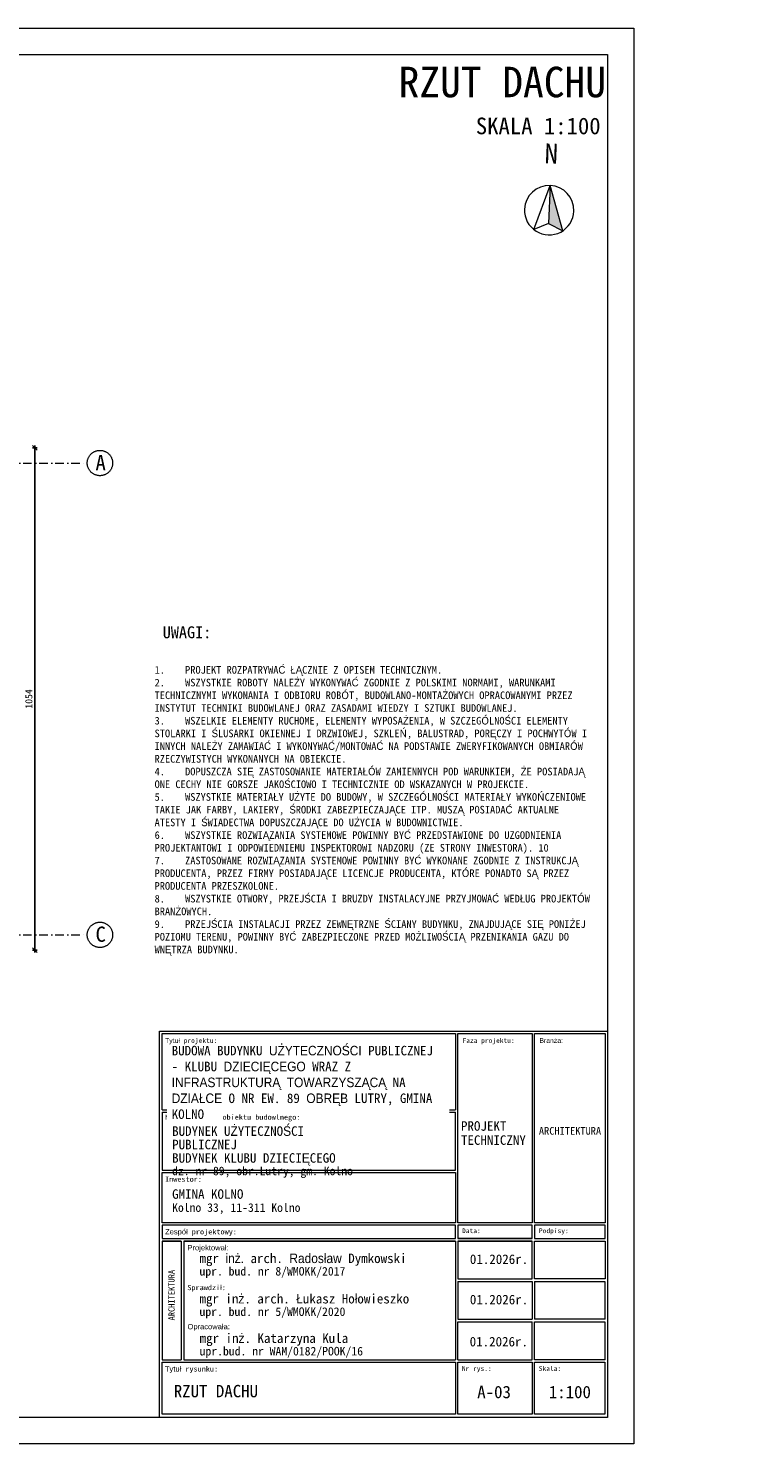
# Model space of a CAD drawing. Header units: millimetres. Extents: x -1373 to 28294, y -9636 to 187.
# Tile 122 of 133: x 10742 to 12268, y -6116 to -3146. Entities that reach past the tile are written whole.
import ezdxf
from ezdxf.enums import TextEntityAlignment as Align

# ---------------------------------------------------------------- set-up
doc = ezdxf.new("R2010")
doc.units = ezdxf.units.MM
doc.set_wipeout_variables(frame=1)
doc.linetypes.add('Kreski i kropki', pattern=[335.138881, 176.388884, -88.194442, 0, -70.555556])
doc.linetypes.add('Wipeout_Contour', pattern=[1000, 0, -1000])
for name, color, linetype, lineweight in [('_k_opis', 7, 'Continuous', 13), ('_k_osie', 142, 'Kreski i kropki', 13), ('_k_tabela', 7, 'Continuous', 13), ('_k_wymiar', 7, 'Continuous', 9), ('Nowe_320-W Umeblowanie_Nr_pióra__1', 7, 'Continuous', 13)]:
    doc.layers.add(name, color=color, linetype=linetype, lineweight=lineweight)
doc.layers.add('Nowe_320-W Umeblowanie', color=7, linetype='Continuous')
doc.styles.add('GENERATED_STYLE_1', font='MS Gothic.ttf')
doc.styles.add('GENERATED_STYLE_2', font='MS Gothic.ttf')
doc.styles.add('Katarzyna', font='MS Gothic.ttf')
doc.dimstyles.new('1-100 (20cm)', dxfattribs={"dimscale": 5, "dimtxt": 3, "dimasz": 2, "dimexe": 1, "dimexo": 1, "dimgap": 1, "dimtad": 1, "dimdec": 0, "dimzin": 12, "dimdsep": 46, "dimtxsty": 'GENERATED_STYLE_1', "dimblk1": 'OBLIQUE', "dimblk2": 'OBLIQUE', "dimsah": 1, "dimcen": 0, "dimdle": 1, "dimclrd": 256, "dimclre": 256, "dimclrt": 4, "dimazin": 0, "dimtfac": 0.75, "dimtdec": 0, "dimtix": 1, "dimtmove": 1, "dimatfit": 3, "dimldrblk": 'OBLIQUE', "dimfxl": 1, "dimfxlon": 1, "dimtvp": 0.75, "dimtolj": 1, "dimtzin": 0, "dimarcsym": 0})

# ---------------------------------------------------------------- blocks, each defined once
blk = doc.blocks.new('tabela_arch')
at = {"layer": '_k_tabela', "ltscale": 1000}
for p, q in [((-940, 810.8), (0, 810.8)), ((-940, 0), (-940, 810.8)), ((-934.6, 805.5), (-319.3, 805.5)), ((-934.6, 645.9), (-934.6, 805.5)), ((-319.3, 805.5), (-319.3, 645.9)), ((-314.3, 805.5), (-158, 805.5)), ((-314.3, 408.5), (-314.3, 805.5)), ((-158, 805.5), (-158, 408.5)), ((-153, 805.5), (-5, 805.5)), ((-153, 408.5), (-153, 805.5)), ((-5, 805.5), (-5, 408.5)), ((0, 810.8), (0, 0)), ((-934.6, 645.9), (-319.3, 645.9)), ((-934.6, 640.5), (-934.6, 519.2)), ((-934.6, 640.5), (-319.3, 640.5)), ((-319.3, 519.2), (-319.3, 640.5)), ((-934.6, 519.2), (-319.3, 519.2)), ((-934.6, 513.8), (-319.3, 513.8)), ((-934.6, 408.5), (-934.6, 513.8)), ((-319.3, 513.8), (-319.3, 408.5)), ((-319.3, 408.5), (-934.6, 408.5)), ((-319.3, 403.6), (-934.6, 403.6)), ((-934.6, 403.6), (-934.6, 375.6)), ((-319.3, 375.6), (-319.3, 403.6)), ((-158, 408.5), (-314.3, 408.5)), ((-158, 403.6), (-314.3, 403.6)), ((-314.3, 403.6), (-314.3, 375.6)), ((-158, 375.6), (-158, 403.6)), ((-5, 408.5), (-153, 408.5)), ((-5, 403.6), (-153, 403.6)), ((-153, 403.6), (-153, 375.6)), ((-5, 375.6), (-5, 403.6)), ((-934.6, 375.6), (-319.3, 375.6)), ((-934.6, 370.1), (-895, 370.1)), ((-895, 370.1), (-934.6, 370.1)), ((-934.6, 370.1), (-934.6, 121.3)), ((-889.5, 370.1), (-319.3, 370.1)), ((-319.3, 370.1), (-889.5, 370.1)), ((-319.3, 370.1), (-319.3, 121.3)), ((-314.3, 375.6), (-158, 375.6)), ((-158, 375.6), (-314.3, 375.6)), ((-314.3, 370.1), (-158, 370.1)), ((-158, 370.1), (-314.3, 370.1)), ((-314.3, 370.1), (-314.3, 290.8)), ((-158, 290.8), (-158, 370.1)), ((-153, 375.6), (-5, 375.6)), ((-153, 290.8), (-153, 370.1)), ((-153, 370.1), (-5, 370.1)), ((-5, 370.1), (-5, 290.8)), ((-319.3, 285.3), (-319.3, 121.3)), ((-314.3, 290.8), (-158, 290.8)), ((-314.3, 285.3), (-158, 285.3)), ((-314.3, 285.3), (-314.3, 206)), ((-314.3, 285.3), (-314.3, 206)), ((-158, 285.3), (-158, 206)), ((-158, 285.3), (-158, 206)), ((-5, 290.8), (-153, 290.8)), ((-153, 285.3), (-5.4, 285.3)), ((-153, 285.3), (-153, 206)), ((-153, 285.3), (-153, 206)), ((-5.4, 285.3), (-5.4, 206)), ((-5.4, 285.3), (-5.4, 206)), ((-934.6, 200.5), (-934.6, 121.3)), ((-314.6, 200.5), (-314.6, 121.3)), ((-314.3, 206), (-158, 206)), ((-314.3, 200.5), (-158, 200.5)), ((-158.4, 121.3), (-158.4, 200.5)), ((-153.4, 121.3), (-153.4, 200.5)), ((-153.4, 121.3), (-153.4, 200.5)), ((-5, 206), (-153, 206)), ((-153, 200.5), (-5.4, 200.5)), ((-5.4, 200.5), (-5.4, 121.3)), ((-5.4, 200.5), (-5.4, 121.3)), ((-934.6, 121.3), (-895, 121.3)), ((-889.5, 121.3), (-319.3, 121.3)), ((-314.3, 121.3), (-158, 121.3)), ((-5, 121.3), (-153, 121.3)), ((-934.6, 7), (-934.6, 115.8)), ((-934.6, 115.8), (-319.3, 115.8)), ((-319.3, 115.8), (-319.3, 7)), ((-314.3, 7), (-314.3, 115.8)), ((-314.3, 115.8), (-158, 115.8)), ((-158, 115.8), (-158, 7)), ((-153, 7), (-153, 115.8)), ((-153, 115.8), (-5.4, 115.8)), ((-5.4, 115.8), (-5.4, 7)), ((0, 0), (-940, 0)), ((-319.3, 7), (-934.6, 7)), ((-158, 7), (-314.3, 7)), ((-5.4, 7), (-153, 7))]:
    blk.add_line(p, q, dxfattribs=at)
for points in [[(-895, 370.1), (-895, 370.1), (-895, 121.3)], [(-889.5, 370.1), (-889.5, 121.3)]]:
    blk.add_lwpolyline(points, dxfattribs=at)
at = {"layer": '_k_tabela', "attachment_point": 1}
for s, insert, char_height, style in [('\\A1;Tytuł projektu:', (-928.6, 796.1), 10, 'GENERATED_STYLE_2'), ('\\A1;Faza projektu:', (-304.3, 796.1), 10, 'GENERATED_STYLE_2'), ('\\A1;Branża:', (-143, 796.1), 10, 'GENERATED_STYLE_2'), ('\\A1;Nazwa i adres obiektu budowlnego:', (-928.6, 635.8), 11, 'GENERATED_STYLE_2'), ('\\A1;ARCHITEKTURA', (-144, 609.5), 16, 'GENERATED_STYLE_2'), ('\\A1;Inwestor:', (-928.6, 505.6), 11, 'GENERATED_STYLE_1'), ('\\A1;Zespół projektowy:', (-928.6, 395.3), 11, 'GENERATED_STYLE_2'), ('\\A1;Data:', (-305.2, 396.9), 10, 'GENERATED_STYLE_2'), ('\\A1;Podpisy:', (-143.9, 396.9), 10, 'GENERATED_STYLE_2'), ('\\A1;Projektował:', (-881.5, 361.8), 11, 'GENERATED_STYLE_1'), ('\\A1;01{\\fMS Gothic|b0|i0|c128|p49;.202}6{\\fMS Gothic|b0|i0|c128|p49;r.}', (-288.9, 342.2), 20, 'GENERATED_STYLE_2'), ('\\A1;{\\fMS Gothic|b0|i0|c128|p49;Sprawdzi}ł{\\fMS Gothic|b0|i0|c128|p49;:}', (-881.9, 278.2), 11, 'GENERATED_STYLE_2'), ('\\A1;01{\\fMS Gothic|b0|i0|c128|p49;.202}6{\\fMS Gothic|b0|i0|c128|p49;r.}', (-288.9, 257.5), 20, 'GENERATED_STYLE_2'), ('\\A1;Opracowała:', (-881.5, 196.2), 11, 'GENERATED_STYLE_2'), ('\\A1;01{\\fMS Gothic|b0|i0|c128|p49;.202}6{\\fMS Gothic|b0|i0|c128|p49;r.}', (-289.3, 169.2), 20, 'GENERATED_STYLE_2'), ('\\A1;Tytuł rysunku:', (-929, 107.5), 11, 'GENERATED_STYLE_2'), ('\\A1;Nr rys.:', (-305.6, 107.9), 10, 'GENERATED_STYLE_2'), ('\\A1;Skala:', (-144.3, 107.9), 10, 'GENERATED_STYLE_2')]:
    blk.add_mtext(s, dxfattribs=dict(at, insert=insert, char_height=char_height, style=style))
at = {"layer": '_k_tabela', "insert": (-307.5, 621.7), "char_height": 20, "width": 151.282, "attachment_point": 1, "line_spacing_factor": 0.886929, "style": 'GENERATED_STYLE_2'}
blk.add_mtext('\\A1;{\\fMS Gothic|b0|i0|c128|p49;PROJEKT }TECHNICZNY', dxfattribs=at)
at = {"layer": '_k_tabela', "char_height": 20, "attachment_point": 1, "style": 'GENERATED_STYLE_2'}
for s, insert, line_spacing_factor in [('\\A1;{\\fMS Gothic|b0|i0|c128|p49;GMINA }KOLNO\\P{\\H0.9x;Kolno 33, 11-311 Kolno}', (-913.8, 478.9), 0.880579), ('\\A1;mgr inż. arch. Radosław Dymkowski\\P{\\H0.9x;upr. bud. nr 8/WMOKK/2017}', (-856.3, 344.1), 0.845413), ('\\A1;{\\fMS Gothic|b0|i0|c128|p49;mgr in}ż{\\fMS Gothic|b0|i0|c128|p49;. arch. }Ł{\\fMS Gothic|b0|i0|c128|p49;ukasz Ho}ł{\\fMS Gothic|b0|i0|c128|p49;owieszko\\P\\H0.9x;upr. bud. nr 5/WMOKK/20\\fMS Gothic|b0|i0|c238|p49;20}', (-856.3, 259.3), 0.845413), ('\\A1;{\\fMS Gothic|b0|i0|c128|p49;mgr in}ż{\\fMS Gothic|b0|i0|c128|p49;. Katarzyna Kula\\H0.9x;\\Pupr.bud. nr WAM/0182/POOK/16\\H1.1111x; }', (-856, 176.4), 0.845413)]:
    blk.add_mtext(s, dxfattribs=dict(at, insert=insert, line_spacing_factor=line_spacing_factor))
at = {"layer": '_k_tabela', "insert": (-921.6, 203.7), "char_height": 13, "attachment_point": 1, "rotation": 90, "line_spacing_factor": 0.845413, "style": 'GENERATED_STYLE_2'}
blk.add_mtext('\\A1;{\\fMS Gothic|b0|i0|c128|p49;ARCHITEKTURA}', dxfattribs=at)
at = {"layer": '_k_tabela', "insert": (-914.7, 779.9), "char_height": 20, "width": 572.544, "attachment_point": 1, "style": 'GENERATED_STYLE_2', "bg_fill": 2}
blk.add_mtext('\\A1;{\\fMS Gothic|b1|i0|c238|p49;BUDOWA BUDYNKU UŻYTECZNOŚCI PUBLICZNEJ - KLUBU DZIECIĘCEGO WRAZ Z INFRASTRUKTURĄ TOWARZYSZĄCĄ NA DZIAŁCE O NR EW. 89 OBRĘB LUTRY, GMINA KOLNO }', dxfattribs=at)
at = {"layer": '_k_tabela', "insert": (-913.8, 611), "char_height": 20, "width": 400.102, "attachment_point": 1, "line_spacing_factor": 0.845413, "style": 'GENERATED_STYLE_2'}
blk.add_mtext('\\A1;{\\fMS Gothic|b0|i0|c128|p49;BUDYNEK U}Ż{\\fMS Gothic|b0|i0|c128|p49;YTECZNO}Ś{\\fMS Gothic|b0|i0|c128|p49;CI PUBLICZNEJ \\P}BUDYNEK {\\fMS Gothic|b0|i0|c128|p49;KLUBU DZIECI}Ę{\\fMS Gothic|b0|i0|c128|p49;CEGO\\P\\H0.9x;dz. nr \\fMS Gothic|b0|i0|c238|p49;89,\\fMS Gothic|b0|i0|c128|p49; obr.\\fMS Gothic|b0|i0|c238|p49;Lutry, gm. Kolno}', dxfattribs=at)
blk = doc.blocks.new('Symbol północy 21')
at = {"layer": 'Nowe_320-W Umeblowanie', "linetype": 'Continuous', "lineweight": 0, "true_color": 0x000000}
blk.add_hatch(color=18, dxfattribs=at).paths.add_polyline_path([(0, 0.5), (0, -0.27), (0.294, -0.405)])
at = {"layer": 'Nowe_320-W Umeblowanie_Nr_pióra__1', "color": 7, "linetype": 'Continuous', "lineweight": 13}
for p, q in [((0, 0.5), (0, -0.27)), ((0.294, -0.405), (0, 0.5)), ((0, -0.27), (0.294, -0.405))]:
    blk.add_line(p, q, dxfattribs=at)
for start, end in [(0, 180), (180, 0)]:
    blk.add_arc((0, 0), 0.5, start, end, dxfattribs=at)
at = {"layer": 'Nowe_320-W Umeblowanie_Nr_pióra__1', "color": 7, "lineweight": 13, "style": 'GENERATED_STYLE_1'}
blk.add_attdef('txt', text='', height=0.4, dxfattribs=at).set_placement((0, 0.828), align=Align.BOTTOM_CENTER)
at = {"color": 254, "linetype": 'Wipeout_Contour', "lineweight": 0, "ltscale": 2.239185}
blk.add_wipeout([(0, 0.5), (0, -0.27), (-0.294, -0.405)], dxfattribs=at).dxf.layer = 'Nowe_320-W Umeblowanie'
at = {"layer": 'Nowe_320-W Umeblowanie_Nr_pióra__1', "color": 7, "linetype": 'Continuous', "lineweight": 13}
for p, q in [((-0.294, -0.405), (0, 0.5)), ((0, 0.5), (0, -0.27)), ((0, -0.27), (-0.294, -0.405))]:
    blk.add_line(p, q, dxfattribs=at)
blk = doc.blocks.new('PÓŁNOC')
at = {"layer": 'Nowe_320-W Umeblowanie', "color": 7, "linetype": 'Continuous', "lineweight": 13}
blk.add_blockref('Symbol północy 21', (12.022, 13.325), dxfattribs=at).add_auto_attribs({'txt': 'N'})
blk = doc.blocks.new('_OBLIQUE')
at = {"color": 0, "linetype": 'ByBlock'}
blk.add_line((-0.5, -0.5), (0.5, 0.5), dxfattribs=at)
blk = doc.blocks.new('*D94')
at = {"layer": '_k_wymiar', "lineweight": -2, "transparency": 16777216}
for p, q in [((10750.2, -4026.1), (10760.2, -4026.1)), ((10755.2, -5085.1), (10755.2, -4021.1)), ((10750.2, -5080.1), (10760.2, -5080.1))]:
    blk.add_line(p, q, dxfattribs=at)
at = {"layer": 'Defpoints', "color": 0, "transparency": 16777216}
for p in [(10465.2, -4026.1), (10755.2, -4026.1), (10465.2, -5080.1)]:
    blk.add_point(p, dxfattribs=at)
at = {"layer": '_k_wymiar', "lineweight": -2, "transparency": 16777216, "xscale": 10, "yscale": 10, "zscale": 10}
for p, rotation in [((10755.2, -4026.1), 90), ((10755.2, -5080.1), 270)]:
    blk.add_blockref('_OBLIQUE', p, dxfattribs=dict(at, rotation=rotation))
at = {"layer": '_k_wymiar', "color": 4, "transparency": 16777216, "insert": (10742.7, -4553.1), "char_height": 15, "attachment_point": 5, "rotation": 90, "style": 'GENERATED_STYLE_1'}
blk.add_mtext('\\A1;1054', dxfattribs=at)

msp = doc.modelspace()

# ---------------------------------------------------------------- linework, layer by layer
at = {"layer": '_k_opis'}
for points in [[(7812.2, -3145.9), (12012.2, -3145.9), (12012.2, -6115.9), (7812.2, -6115.9)], [(8002.2, -3200.9), (11957.2, -3200.9), (11957.2, -6060.9), (8002.2, -6060.9)]]:
    msp.add_lwpolyline(points, close=True, dxfattribs=at)
at = {"layer": '_k_osie', "ltscale": 0.1}
for points in [[(8445.2, -4058.1), (10865.2, -4058.1)], [(8445.2, -5048.1), (10865.2, -5048.1)]]:
    msp.add_lwpolyline(points, dxfattribs=at)
at = {"layer": '_k_osie'}
for centre in [(10891.9, -4058.1), (10891.9, -5048.1)]:
    msp.add_circle(centre, 26.6, dxfattribs=at)

# ---------------------------------------------------------------- texts
at = {"layer": '_k_opis', "ltscale": 5, "char_height": 16, "attachment_point": 1, "style": 'Katarzyna'}
for s, width, insert in [('\\pi553.86;{\\fMS Gothic|b1|i0|c238|p49;\\H4x;RZUT PARTERU\\P\\pi799.44;\\H0.54687x;SKALA 1:100}', 1047.438, (6381.4, -3226.5)), ('\\pi637.26;{\\fMS Gothic|b1|i0|c238|p49;\\H4x;RZUT DACHU\\P\\pi799.44;\\H0.54687x;SKALA 1:100}', 1047.438, (10881.4, -3226.5)), ('{\\fMS Gothic|b0|i0|c128|p49;\\H1.5625x; UWAGI:\\fMS Gothic|b0|i0|c238|p49;\\P\\fMS Gothic|b0|i0|c128|p49;\\P\\pi-48,l64,t64;\\H0.64x;1.^IPROJEKT ROZPATRYWA}Ć ŁĄ{\\fMS Gothic|b0|i0|c128|p49;CZNIE Z OPISEM TECHNICZNYM.\\P2.^IWSZYSTKIE ROBOTY NALE}Ż{\\fMS Gothic|b0|i0|c128|p49;Y WYKONYWA}Ć {\\fMS Gothic|b0|i0|c128|p49;ZGODNIE Z POLSKIMI NORMAMI, WARUNKAMI TECHNICZNYMI WYKONANIA I ODBIORU ROBÓT, BUDOWLANO-MONTA}Ż{\\fMS Gothic|b0|i0|c128|p49;OWYCH OPRACOWANYMI PRZEZ INSTYTUT TECHNIKI BUDOWLANEJ ORAZ ZASADAMI WIEDZY I SZTUKI BUDOWLANEJ.\\P3.^IWSZELKIE ELEMENTY RUCHOME, ELEMENTY WYPOSA}Ż{\\fMS Gothic|b0|i0|c128|p49;ENIA, W SZCZEGÓLNO}Ś{\\fMS Gothic|b0|i0|c128|p49;CI ELEMENTY STOLARKI I }Ś{\\fMS Gothic|b0|i0|c128|p49;LUSARKI OKIENNEJ I DRZWIOWEJ, SZKLE}Ń{\\fMS Gothic|b0|i0|c128|p49;, BALUSTRAD, POR}Ę{\\fMS Gothic|b0|i0|c128|p49;CZY I POCHWYTÓW I INNYCH NALE}Ż{\\fMS Gothic|b0|i0|c128|p49;Y ZAMAWIA}Ć {\\fMS Gothic|b0|i0|c128|p49;I WYKONYWA}Ć{\\fMS Gothic|b0|i0|c128|p49;/MONTOWA}Ć {\\fMS Gothic|b0|i0|c128|p49;NA PODSTAWIE ZWERYFIKOWANYCH OBMIARÓW RZECZYWISTYCH WYKONANYCH NA OBIEKCIE.\\P4.^IDOPUSZCZA SI}Ę {\\fMS Gothic|b0|i0|c128|p49;ZASTOSOWANIE MATERIA}Ł{\\fMS Gothic|b0|i0|c128|p49;ÓW ZAMIENNYCH POD WARUNKIEM, }Ż{\\fMS Gothic|b0|i0|c128|p49;E POSIADAJ}Ą {\\fMS Gothic|b0|i0|c128|p49;ONE CECHY NIE GORSZE JAKO}Ś{\\fMS Gothic|b0|i0|c128|p49;CIOWO I TECHNICZNIE OD WSKAZANYCH W PROJEKCIE.\\P5.^IWSZYSTKIE MATERIA}Ł{\\fMS Gothic|b0|i0|c128|p49;Y U}Ż{\\fMS Gothic|b0|i0|c128|p49;YTE DO BUDOWY, W SZCZEGÓLNO}Ś{\\fMS Gothic|b0|i0|c128|p49;CI MATERIA}Ł{\\fMS Gothic|b0|i0|c128|p49;Y WYKO}Ń{\\fMS Gothic|b0|i0|c128|p49;CZENIOWE TAKIE JAK FARBY, LAKIERY, }Ś{\\fMS Gothic|b0|i0|c128|p49;RODKI ZABEZPIECZAJ}Ą{\\fMS Gothic|b0|i0|c128|p49;CE ITP. MUSZ}Ą {\\fMS Gothic|b0|i0|c128|p49;POSIADA}Ć {\\fMS Gothic|b0|i0|c128|p49;AKTUALNE ATESTY I }Ś{\\fMS Gothic|b0|i0|c128|p49;WIADECTWA DOPUSZCZAJ}Ą{\\fMS Gothic|b0|i0|c128|p49;CE DO U}Ż{\\fMS Gothic|b0|i0|c128|p49;YCIA W BUDOWNICTWIE.\\P6.^IWSZYSTKIE ROZWI}Ą{\\fMS Gothic|b0|i0|c128|p49;ZANIA SYSTEMOWE POWINNY BY}Ć {\\fMS Gothic|b0|i0|c128|p49;PRZEDSTAWIONE DO UZGODNIENIA PROJEKTANTOWI I ODPOWIEDNIEMU INSPEKTOROWI NADZORU (ZE STRONY INWESTORA). 10\\P7.^IZASTOSOWANE ROZWI}Ą{\\fMS Gothic|b0|i0|c128|p49;ZANIA SYSTEMOWE POWINNY BY}Ć {\\fMS Gothic|b0|i0|c128|p49;WYKONANE ZGODNIE Z INSTRUKCJ}Ą {\\fMS Gothic|b0|i0|c128|p49;PRODUCENTA, PRZEZ FIRMY POSIADAJ}Ą{\\fMS Gothic|b0|i0|c128|p49;CE LICENCJE PRODUCENTA, KTÓRE PONADTO S}Ą {\\fMS Gothic|b0|i0|c128|p49;PRZEZ PRODUCENTA PRZESZKOLONE.\\P8.^IWSZYSTKIE OTWORY, PRZEJ}Ś{\\fMS Gothic|b0|i0|c128|p49;CIA I BRUZDY INSTALACYJNE PRZYJMOWA}Ć {\\fMS Gothic|b0|i0|c128|p49;WED}Ł{\\fMS Gothic|b0|i0|c128|p49;UG PROJEKTÓW BRAN}Ż{\\fMS Gothic|b0|i0|c128|p49;OWYCH.\\P9.^IPRZEJ}Ś{\\fMS Gothic|b0|i0|c128|p49;CIA INSTALACJI PRZEZ ZEWN}Ę{\\fMS Gothic|b0|i0|c128|p49;TRZNE }Ś{\\fMS Gothic|b0|i0|c128|p49;CIANY BUDYNKU, ZNAJDUJ}Ą{\\fMS Gothic|b0|i0|c128|p49;CE SI}Ę {\\fMS Gothic|b0|i0|c128|p49;PONI}Ż{\\fMS Gothic|b0|i0|c128|p49;EJ POZIOMU TERENU, POWINNY BY}Ć {\\fMS Gothic|b0|i0|c128|p49;ZABEZPIECZONE PRZED MO}Ż{\\fMS Gothic|b0|i0|c128|p49;LIWO}Ś{\\fMS Gothic|b0|i0|c128|p49;CI}Ą {\\fMS Gothic|b0|i0|c128|p49;PRZENIKANIA GAZU DO WN}Ę{\\fMS Gothic|b0|i0|c128|p49;TRZA BUDYNKU. }', 911.15, (11006.6, -4400.7))]:
    msp.add_mtext_dynamic_manual_height_columns(s, width=width, gutter_width=25, heights=[0], dxfattribs=dict(at, insert=insert))
at = {"layer": '_k_osie', "char_height": 32, "attachment_point": 8, "style": 'GENERATED_STYLE_2'}
for s, insert in [('A', (10893.4, -4073.3)), ('C', (10893.4, -5063.3))]:
    msp.add_mtext(s, dxfattribs=dict(at, insert=insert))

# ---------------------------------------------------------------- dimensions: what is measured, and where the dimension line sits
at = {"layer": '_k_wymiar'}
dim = msp.add_linear_dim(base=(10755.2, -4026.1), p1=(10465.2, -5080.1), p2=(10465.2, -4026.1), angle=90, dimstyle='1-100 (20cm)', dxfattribs=at)
dim.commit()
dim.dimension.update_dxf_attribs({"geometry": '*D94', "text_midpoint": (10742.7, -4553.1)})

# ---------------------------------------------------------------- next in the draw order: block references
at = {"xscale": 103.6800000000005, "yscale": 103.6800000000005, "zscale": 103.6800000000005, "rotation": 357.772928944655}
msp.add_blockref('PÓŁNOC', (10535.6, -4859.6), dxfattribs=at)
at = {"layer": '_k_osie'}
msp.add_blockref('tabela_arch', (11957.2, -6060.9), dxfattribs=at)

# ---------------------------------------------------------------- next in the draw order: texts
at = {"layer": '_k_opis', "ltscale": 5, "char_height": 26, "attachment_point": 1, "style": 'GENERATED_STYLE_2'}
for s, insert in [('{\\fMS Gothic|b1|i0|c238|p49;A-03}', (11683.8, -5994.4)), ('{\\fMS Gothic|b1|i0|c238|p49;1:100}', (11834, -5994.4))]:
    msp.add_mtext_dynamic_manual_height_columns(s, width=3.628, gutter_width=548.7, heights=[211.8], dxfattribs=dict(at, insert=insert))
at = {"layer": '_k_tabela', "ltscale": 5, "insert": (11046.8, -5992.5), "char_height": 24, "attachment_point": 1, "style": 'GENERATED_STYLE_2'}
msp.add_mtext_dynamic_manual_height_columns('{\\fMS Gothic|b1|i0|c238|p49;\\H1.0833x;RZUT DACHU}', width=570.414, gutter_width=548.7, heights=[211.8], dxfattribs=at)

doc.saveas('drawing.dxf')
